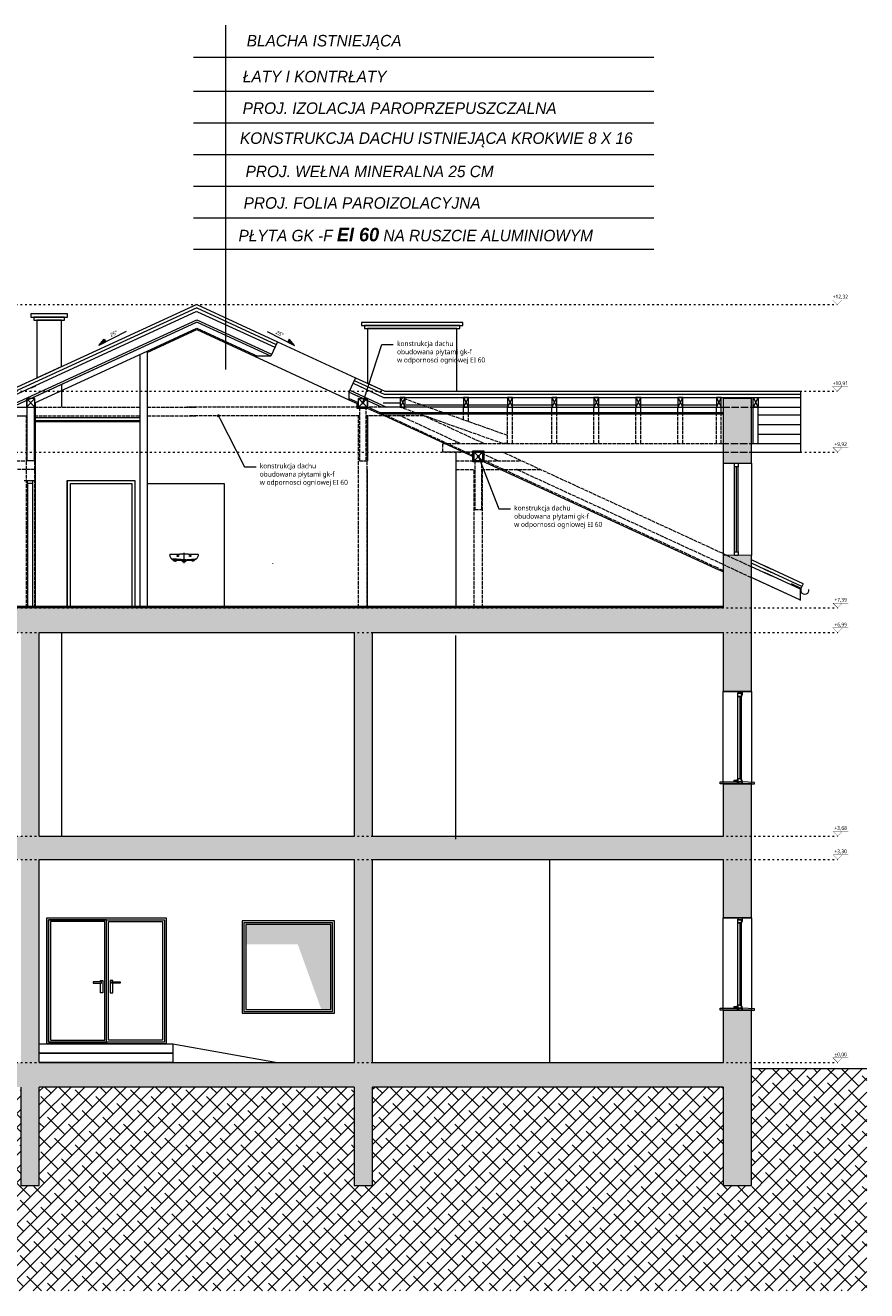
# Model space of a CAD drawing. Header units: millimetres. Extents: x 85284 to 143915, y -66821 to -28273.
# Tile 26 of 31: x 133522 to 134890, y -65448 to -63391. Entities that reach past the tile are written whole.
import ezdxf
from ezdxf import colors
from ezdxf.entities.mleader import LeaderData, LeaderLine
from ezdxf.enums import TextEntityAlignment as Align
from ezdxf.math import Vec2, Vec3

# ---------------------------------------------------------------- set-up
doc = ezdxf.new("R2010")
doc.units = ezdxf.units.MM
doc.linetypes.add('ACAD_ISO02W100', pattern=[15, 12, -3])
doc.linetypes.add('ACAD_ISO03W100', pattern=[30, 12, -18])
doc.layers.get('0').update_dxf_attribs({"color": 251, "lineweight": 9})
for name, color, linetype, lineweight in [('OPIS', 251, 'Continuous', 9), ('opis..KF', 251, 'Continuous', 9), ('SCIANA2', 251, 'Continuous', 9), ('stolarka..KF', 251, 'Continuous', 9), ('stolarka_arch', 251, 'Continuous', 9), ('szraf', 251, 'Continuous', 9), ('WidCienI', 251, 'Continuous', 9), ('wymiar..KF', 251, 'Continuous', 9), ('wypełnienie istn..KF', 251, 'Continuous', 9), ('ściana pro..KF', 251, 'Continuous', 9), ('ściany ist..KF', 251, 'Continuous', 9)]:
    doc.layers.add(name, color=color, linetype=linetype, lineweight=lineweight)
doc.layers.get('wymiar..KF').off()
doc.styles.add('ARCH', font='segoeuil.ttf')
doc.linetypes.add('GRADZINOWANIE', pattern='A,0.00254,-2.54,[134,ltypeshp.shx,S=2.54,R=0,X=-2.54,Y=0],-5.08,[134,ltypeshp.shx,S=2.54,R=180,X=2.54,Y=0],-2.54', length=10.16254)

# ---------------------------------------------------------------- blocks, each defined once
blk = doc.blocks.new('*U521')
at = {"layer": 'opis..KF', "const_width": 1}
for points in [[(35, 15), (-15, 15), (0, 0), (15, 15)], [(4206.9, 15), (4156.9, 15), (4171.9, 0), (4186.9, 15)]]:
    blk.add_lwpolyline(points, dxfattribs=at)
at = {"layer": 'opis..KF', "linetype": 'ACAD_ISO03W100', "ltscale": 0.5}
blk.add_lwpolyline([(0, 0), (4171.9, 0)], dxfattribs=at)
at = {"layer": 'opis..KF', "style": 'ARCH'}
for tag, p in [('±2', (10, 26)), ('±22', (4181.9, 26))]:
    blk.add_attdef(tag, text='', height=12, dxfattribs=at).set_placement(p, align=Align.MIDDLE_CENTER)
blk = doc.blocks.new('*U522')
at = {"layer": 'stolarka_arch', "lineweight": 0}
blk.add_lwpolyline([(0, 0), (150, 0), (150, -46), (0, -46)], close=True, dxfattribs=at)
at = {"layer": 'stolarka_arch'}
for points in [[(0, -15), (6, -15), (6, -16), (3, -16), (3, -21), (0, -21)], [(3, -16), (8, -16), (8, -22), (2, -22), (2, -21), (3, -21)], [(8, -19), (142, -19), (142, -16), (8, -16)], [(8, -19), (142, -19), (142, -22), (8, -22)], [(147, -16), (142, -16), (142, -22), (148, -22), (148, -21), (147, -21)], [(150, -15), (144, -15), (144, -16), (147, -16), (147, -21), (150, -21)], [(147, -23), (143, -23), (143, -22), (147, -22)], [(146, -28), (144, -28), (144, -23), (146, -23)]]:
    blk.add_lwpolyline(points, close=True, dxfattribs=at)
blk = doc.blocks.new('_Dot')
at = {"color": 0, "linetype": 'ByBlock', "lineweight": -2}
blk.add_line((-0.5, 0), (-1, 0), dxfattribs=at)
at = {"color": 0, "linetype": 'ByBlock', "const_width": 0.5}
blk.add_lwpolyline([(-0.25, 0, 1), (0.25, 0, 1)], format="xyb", close=True, dxfattribs=at)
blk = doc.blocks.new('umywalka widok')
at = {"layer": 'WidCienI', "linetype": 'Continuous'}
blk.add_line((298702.6, 158547.9), (298702.6, 158570.6), dxfattribs=at)
for points in [[(298702.6, 158554.4), (298703.9, 158554.5), (298705.2, 158554.5), (298706.6, 158554.5), (298707.9, 158554.5), (298709.2, 158554.5), (298710.6, 158554.4), (298712, 158554.4), (298713.3, 158554.4), (298714.7, 158554.4), (298716, 158554.4), (298717.4, 158554.4), (298718.7, 158554.5), (298720, 158554.6), (298721.3, 158554.7), (298722.6, 158554.8), (298723.9, 158555), (298725.1, 158555.3), (298726.3, 158555.5), (298727.4, 158555.9), (298728.5, 158556.3), (298729.6, 158556.8), (298730.6, 158557.3), (298731.6, 158558.1), (298732.5, 158559.1), (298733.3, 158560.4), (298734.1, 158561.9), (298734.7, 158563.3), (298735, 158564.8), (298735.1, 158566.2), (298735, 158566.7), (298734.8, 158567.1), (298734.3, 158567.2), (298733, 158567.2), (298731.6, 158567.2), (298730.3, 158567.2), (298729, 158567.2), (298727.7, 158567.2), (298726.4, 158567.3), (298725.1, 158567.3), (298723.7, 158567.3), (298722.4, 158567.3), (298721.1, 158567.3), (298719.8, 158567.4), (298718.5, 158567.4), (298717.1, 158567.4), (298715.8, 158567.4), (298714.5, 158567.4), (298713.2, 158567.4), (298711.9, 158567.5), (298710.6, 158567.5), (298709.2, 158567.5), (298707.9, 158567.5), (298706.6, 158567.5), (298705.3, 158567.5), (298704, 158567.6), (298702.6, 158567.6), (298701.3, 158567.6), (298700, 158567.5), (298698.7, 158567.5), (298697.4, 158567.5), (298696.1, 158567.5), (298694.7, 158567.5), (298693.4, 158567.5), (298692.1, 158567.4), (298690.8, 158567.4), (298689.5, 158567.4), (298688.1, 158567.4), (298686.8, 158567.4), (298685.5, 158567.4), (298684.2, 158567.3), (298682.9, 158567.3), (298681.5, 158567.3), (298680.2, 158567.3), (298678.9, 158567.3), (298677.6, 158567.2), (298676.3, 158567.2), (298675, 158567.2), (298673.6, 158567.2), (298672.3, 158567.2), (298671, 158567.2), (298671, 158567.2), (298670.5, 158567.1), (298670.2, 158566.7), (298670.1, 158566.2), (298670.3, 158564.8), (298670.6, 158563.3), (298671.2, 158561.9), (298671.9, 158560.4), (298672.8, 158559.1), (298673.7, 158558.1), (298674.7, 158557.3), (298675.7, 158556.8), (298676.8, 158556.3), (298677.9, 158555.9), (298679, 158555.5), (298680.2, 158555.3), (298681.4, 158555), (298682.7, 158554.8), (298683.9, 158554.7), (298685.2, 158554.6), (298686.6, 158554.5), (298687.9, 158554.4), (298689.2, 158554.4), (298690.6, 158554.4), (298692, 158554.4), (298693.3, 158554.4), (298694.7, 158554.4), (298696, 158554.5), (298697.4, 158554.5), (298698.7, 158554.5), (298700.1, 158554.5), (298701.4, 158554.5)], [(298730, 158557), (298724.9, 158552.8), (298723.3, 158552), (298721.6, 158551.9), (298720.4, 158552.5), (298719.5, 158553.3), (298718.7, 158553.9), (298717.5, 158554.4), (298675.3, 158557), (298680.4, 158552.8), (298682, 158552), (298683.7, 158551.9), (298684.9, 158552.5), (298685.8, 158553.3), (298686.6, 158553.9), (298687.8, 158554.4)], [(298687.9, 158564.8), (298689.4, 158564.8), (298689.8, 158564.7), (298690.1, 158564.3), (298690.2, 158563.8), (298690.1, 158563.3), (298689.8, 158563), (298689.4, 158562.8), (298687.9, 158562.8), (298687.4, 158563), (298687.2, 158563.3), (298687, 158563.8), (298687.2, 158564.3), (298687.4, 158564.7)], [(298715.9, 158564.8), (298717.4, 158564.8), (298717.8, 158564.7), (298718.1, 158564.3), (298718.2, 158563.8), (298718.1, 158563.3), (298717.8, 158563), (298717.4, 158562.8), (298715.9, 158562.8), (298715.4, 158563), (298715.2, 158563.3), (298715, 158563.8), (298715.2, 158564.3), (298715.4, 158564.7)]]:
    blk.add_lwpolyline(points, close=True, dxfattribs=at)
for points in [[(298685.5, 158563.8), (298691.8, 158563.8)], [(298688.6, 158566.3), (298688.6, 158561.6)], [(298706.1, 158554.3), (298706.1, 158550.8), (298699.1, 158550.8), (298699.1, 158554.3)], [(298713.5, 158563.8), (298719.8, 158563.8)], [(298716.6, 158566.3), (298716.6, 158561.6)]]:
    blk.add_lwpolyline(points, dxfattribs=at)

msp = doc.modelspace()

# ---------------------------------------------------------------- hatches: boundary and pattern name
at = {"linetype": 'ByBlock', "lineweight": 9}
h = msp.add_hatch(dxfattribs=at)
h.set_pattern_fill('ANSI31', color=9, scale=5, angle=135)
h.set_pattern_definition([(180, (54118.696, -19319.937), (-2e-15, -15.875), [])])
h.paths.add_polyline_path([(132886.6, -64011.7), (132818.4, -64011.7), (132818.4, -64070.7), (132886.6, -64070.7)])
h.paths.add_polyline_path([(134713.3, -64070.7), (134782.4, -64070.7), (134782.4, -64011.7), (134713.3, -64011.7)])
at = {"layer": 'opis..KF', "lineweight": 15}
h = msp.add_hatch(color=256, dxfattribs=at)
h.dxf.hatch_style = 1
h.paths.add_polyline_path([(133652.4, -63905.5), (133650.1, -63901), (133641.2, -63911.1)])
h = msp.add_hatch(color=256, dxfattribs=at)
h.dxf.hatch_style = 1
h.paths.add_polyline_path([(133959.6, -63911.1), (133950.7, -63901), (133948.5, -63905.5)])
at = {"layer": 'szraf', "linetype": 'ByBlock'}
h = msp.add_hatch(dxfattribs=at)
h.set_pattern_fill('ANSI38', color=9, scale=5)
h.set_pattern_definition([(45, (-34075.323, -18586.48), (-11.2253202, 11.2253202), []), (135, (-34075.323, -18586.48), (-33.6759605, 11.2253202), [39.6875, -23.8125])])
h.paths.add_polyline_path([(132658.7, -65086.7), (132658.7, -65447.8), (134890, -65447.8), (134890, -65086.7), (134702.4, -65086.7), (134702.4, -65276.7), (134656.4, -65276.7), (134656.4, -65116.7), (134086.4, -65116.7), (134086.4, -65276.7), (134056.4, -65276.7), (134056.4, -65116.7), (133544.4, -65116.7), (133544.4, -65276.7), (133514.4, -65276.7), (133514.4, -65116.7), (132944.4, -65116.7), (132944.4, -65276.7), (132898.4, -65276.7), (132898.4, -65086.7)])
at = {"layer": 'wypełnienie istn..KF', "true_color": 0xc8c8c8}
h = msp.add_hatch(color=9, dxfattribs=at)
h.dxf.hatch_style = 1
h.paths.add_polyline_path([(132898.4, -64102.7), (132944.4, -64102.7), (132944.4, -63997.7), (132898.4, -63997.7)])
h.paths.add_polyline_path([(134656.4, -64102.7), (134702.4, -64102.7), (134702.4, -63997.7), (134656.4, -63997.7)])
h = msp.add_hatch(color=9, dxfattribs=at)
h.dxf.hatch_style = 1
h.paths.add_polyline_path([(132937.7, -64252.7), (132898.4, -64252.7), (132898.4, -64285.8)])
h.paths.add_polyline_path([(132944.4, -64252.7), (132937.7, -64252.7), (132898.4, -64285.8), (132898.4, -64352.7), (132944.4, -64337.7)])
h.paths.add_polyline_path([(134702.4, -64347.7), (134702.4, -64303.5), (134701.2, -64302.9), (134656.4, -64282.3), (134656.4, -64337.7), (133317.4, -64337.7), (132944.4, -64337.7), (132898.4, -64352.7), (132898.4, -64473.7), (132944.4, -64473.7), (132944.4, -64378), (133514.4, -64378), (133514.4, -64708.7), (132944.4, -64708.7), (132944.4, -64623.7), (132898.4, -64623.7), (132898.4, -64716.7), (132898.4, -64841.7), (132944.4, -64841.7), (132944.4, -64746.6), (133514.4, -64746.6), (133514.4, -65076.7), (132944.4, -65076.7), (132944.4, -64991.7), (132898.4, -64991.7), (132898.4, -65276.7), (132944.8, -65276.7), (132944.4, -65116.7), (133514.4, -65116.7), (133514.4, -65276.7), (133544.4, -65276.7), (133544.4, -65116.7), (134056.4, -65116.7), (134056.4, -65276.7), (134086.4, -65276.7), (134086.4, -65116.7), (134656.4, -65116.7), (134656.4, -65276.7), (134702.4, -65276.7), (134702.4, -64991.7), (134687.4, -64991.7), (134679.5, -64991.7), (134679.5, -64991.7), (134656.4, -64991.7), (134656.4, -65076.7), (134086.4, -65076.7), (134086.4, -64746.6), (134656.4, -64746.6), (134656.4, -64841.7), (134702.4, -64841.7), (134702.4, -64716.7), (134702.4, -64623.7), (134656.4, -64623.7), (134656.4, -64708.7), (134086.4, -64708.7), (134086.4, -64378), (134656.4, -64378), (134656.4, -64473.7), (134702.4, -64473.7)])
h.paths.add_polyline_path([(133544.4, -64378), (134056.4, -64378), (134056.4, -64708.7), (133544.4, -64708.7)], flags=16)
h.paths.add_polyline_path([(133544.4, -64746.6), (134056.4, -64746.6), (134056.4, -65076.7), (133544.4, -65076.7)], flags=16)
h.paths.add_polyline_path([(133556.6, -64841.7), (133750.9, -64841.7), (133750.9, -65046.7), (133761.5, -65046.7), (133761.5, -65061.7), (133761.5, -65076.7), (133544.4, -65076.7), (133544.4, -65061.7), (133544.4, -65046.7), (133556.6, -65046.7)], flags=0)
h.paths.add_polyline_path([(133559.6, -64844.7), (133653.8, -64844.7), (133747.9, -64844.7), (133747.9, -65043.7), (133653.8, -65043.7), (133559.6, -65043.7)], flags=0)
h.paths.add_polyline_path([(133559.6, -64844.7), (133747.9, -64844.7), (133747.9, -65043.7), (133559.6, -65043.7)], flags=0)
h.paths.add_polyline_path([(133562.6, -64847.7), (133650.8, -64847.7), (133650.8, -65040.7), (133562.6, -65040.7)], flags=0)
h.paths.add_polyline_path([(133656.8, -64847.7), (133744.9, -64847.7), (133744.9, -65040.7), (133656.8, -65040.7)], flags=0)
h.paths.add_polyline_path([(133874.3, -64846.7), (134024.3, -64846.7), (134024.3, -64996.7), (133874.3, -64996.7)], flags=0)
h.paths.add_polyline_path([(133877.3, -64849.7), (134021.3, -64849.7), (134021.3, -64993.7), (133877.3, -64993.7)], flags=0)
h.paths.add_polyline_path([(133880.3, -64852.7), (134018.3, -64852.7), (134018.3, -64990.7), (133880.3, -64990.7)], flags=0)
h = msp.add_hatch(color=9, dxfattribs=at)
h.dxf.hatch_style = 1
h.paths.add_polyline_path([(134702.4, -64285.9), (134662.8, -64252.6), (134656.2, -64252.7), (134656.4, -64282.3), (134701.2, -64302.9), (134702.4, -64303.5)])
h.paths.add_polyline_path([(134702.4, -64252.2), (134679.9, -64252.6), (134679.9, -64252.4), (134676.9, -64252.7), (134673.9, -64252.7), (134662.8, -64252.6), (134702.4, -64285.9)])
at = {"layer": 'wypełnienie istn..KF', "true_color": 0xe0e0e0}
h = msp.add_hatch(color=254, dxfattribs=at)
h.dxf.hatch_style = 1
h.paths.add_polyline_path([(133880.3, -64852.7), (134018.3, -64852.7), (134018.3, -64990.7), (134003.1, -64990.7), (133964.7, -64884.8), (133880.3, -64884.8)])

# ---------------------------------------------------------------- linework, layer by layer
at = {"color": 18, "linetype": 'ByBlock', "true_color": 0x000000}
for p, q in [((133537.4, -63997.7), (133523.4, -64011.7)), ((133537.4, -64011.7), (133523.4, -63997.7)), ((134063.4, -63997.7), (134077.4, -64011.7)), ((134063.4, -64011.7), (134077.4, -63997.7)), ((134251.4, -64084.7), (134265.4, -64098.7)), ((134251.4, -64098.7), (134265.4, -64084.7))]:
    msp.add_line(p, q, dxfattribs=at)
for points in [[(134139.3, -63995.7), (134131.3, -64011.7)], [(134131.3, -63995.7), (134139.3, -64011.7)], [(134242.2, -63995.7), (134234.2, -64011.7)], [(134234.2, -63995.7), (134242.2, -64011.7)], [(134313.8, -63995.7), (134305.8, -64011.7)], [(134305.8, -63995.7), (134313.8, -64011.7)], [(134386.1, -63995.7), (134378.1, -64011.7)], [(134378.1, -63995.7), (134386.1, -64011.7)], [(134454.3, -63995.7), (134446.3, -64011.7)], [(134446.3, -63995.7), (134454.3, -64011.7)], [(134522.6, -63995.7), (134514.6, -64011.7)], [(134514.6, -63995.7), (134522.6, -64011.7)], [(134590.9, -63995.7), (134582.9, -64011.7)], [(134582.9, -63995.7), (134590.9, -64011.7)], [(134653.5, -63995.7), (134645.5, -64011.7)], [(134645.5, -63995.7), (134653.5, -64011.7)], [(134705.3, -63995.7), (134713.3, -64011.7)], [(134713.3, -63995.7), (134705.3, -64011.7)], [(133535.9, -64011.7), (133535.9, -64098.7), (133524.9, -64098.7), (133524.9, -64011.7)]]:
    msp.add_lwpolyline(points, dxfattribs=at)
at = {"layer": 'OPIS', "linetype": 'ByBlock'}
for p, q in [((133847.5, -63950.2), (133847.5, -63390.9)), ((133795.3, -63442.5), (134544, -63442.5)), ((133795.3, -63498.1), (134544, -63498.1)), ((133795.3, -63549.5), (134544, -63549.5)), ((133795.3, -63600.9), (134544, -63600.9)), ((133795.3, -63652.3), (134544, -63652.3)), ((133795.3, -63703.7), (134544, -63703.7)), ((133795.3, -63755), (134544, -63755))]:
    msp.add_line(p, q, dxfattribs=at)
at = {"layer": 'opis..KF', "lineweight": 15}
for points in [[(133685.8, -63888.5), (133641.2, -63911.1), (133650.1, -63901), (133652.4, -63905.5)], [(133915, -63888.5), (133959.6, -63911.1), (133950.7, -63901), (133948.5, -63905.5)]]:
    msp.add_lwpolyline(points, dxfattribs=at)
at = {"layer": 'stolarka..KF'}
for points in [[(134679.5, -64620.7), (134679.5, -64623.7), (134651.5, -64623.7), (134651.5, -64620.7)], [(134687.4, -64620.7), (134687.4, -64623.7), (134707.5, -64623.7), (134707.5, -64621.7)], [(134679.5, -64988.7), (134679.5, -64991.7), (134651.5, -64991.7), (134651.5, -64988.7)], [(134687.4, -64988.7), (134687.4, -64991.7), (134707.5, -64991.7), (134707.5, -64989.7)]]:
    msp.add_lwpolyline(points, close=True, dxfattribs=at)
at = {"layer": 'stolarka_arch'}
for p, q in [((133931.6, -63905.2), (134058.8, -63963.8)), ((133894.4, -63928.9), (134047.9, -63999.5))]:
    msp.add_line(p, q, dxfattribs=at)
for points in [[(134656.4, -64102.7), (134656.4, -64252.7)], [(134675.2, -64246.7), (134675.2, -64108.7)], [(134678.2, -64246.7), (134678.2, -64108.7)], [(134681.2, -64246.7), (134681.2, -64108.7)], [(134702.4, -64102.7), (134702.4, -64252.7)]]:
    msp.add_lwpolyline(points, dxfattribs=at)
for points in [[(134675.2, -64102.7), (134681.2, -64102.7), (134681.2, -64108.7), (134675.2, -64108.7)], [(134675.2, -64246.7), (134681.2, -64246.7), (134681.2, -64252.7), (134675.2, -64252.7)]]:
    msp.add_lwpolyline(points, close=True, dxfattribs=at)
at = {"layer": 'ściana pro..KF', "lineweight": 9}
for p, q in [((133798.4, -63856.9), (133800.4, -63855.9)), ((133801.7, -63856.5), (133800.4, -63855.9)), ((133500, -64011.7), (133799.1, -63874.1)), ((133530.4, -63997.7), (133799.1, -63874.1)), ((133799.1, -63874.1), (133800.4, -63873.5)), ((133801.7, -63874.1), (133800.4, -63873.5)), ((133920.7, -63928.9), (133801.7, -63874.1)), ((133920.7, -63928.9), (133801.7, -63874.1)), ((133531.7, -63980.1), (133538.6, -63976.9)), ((134070.4, -63997.7), (134047.9, -63987.4)), ((134070.4, -63980.1), (134063.5, -63976.9)), ((133431.3, -64025.7), (133524.9, -64025.7)), ((134735.9, -64280.8), (134702.4, -64265.3)), ((134735.9, -64286.3), (134702.4, -64270.9)), ((134784.5, -64303.1), (134723.7, -64275.1)), ((134761.2, -64315.5), (134701.2, -64287.9)), ((134782.4, -64325.3), (134703.7, -64289)), ((134782.4, -64307.7), (134723.7, -64280.6)), ((134786.6, -64298.6), (134782.4, -64307.7)), ((134374.4, -65076.7), (134374.4, -64746.6))]:
    msp.add_line(p, q, dxfattribs=at)
at = {"layer": 'ściana pro..KF', "linetype": 'ByBlock'}
for p, q in [((133931.6, -63905.2), (133920.7, -63928.9)), ((133707.9, -63926), (133707.9, -64335.7)), ((133719.9, -63920.5), (133719.9, -64335.7)), ((133920.7, -63928.9), (133894.4, -63928.9)), ((134058.8, -63963.8), (134047.9, -63987.4)), ((134047.9, -63987.4), (134047.9, -63999.5)), ((133537.9, -64004.2), (133537.9, -64130.7)), ((133519.9, -64130.7), (133537.9, -64130.7))]:
    msp.add_line(p, q, dxfattribs=at)
at = {"layer": 'ściana pro..KF', "color": 8, "linetype": 'ACAD_ISO02W100', "lineweight": 9, "ltscale": 0.5, "true_color": 0x707070}
for p, q in [((133523.4, -64337.7), (133523.4, -64025.7)), ((133535.9, -64025.7), (133707.9, -64025.7)), ((133536.4, -64011.7), (133707.9, -64011.7)), ((133537.4, -64337.7), (133537.4, -64025.7)), ((133719.9, -64011.7), (133799.1, -64011.7)), ((133719.9, -64025.7), (133799.1, -64025.7)), ((134064.4, -64011.7), (133784.4, -64011.7)), ((134064.9, -64025.7), (133789.1, -64025.7)), ((134063.4, -64337.7), (134063.4, -64025.7)), ((134169.6, -64025.7), (134075.9, -64025.7)), ((134077.4, -64337.7), (134077.4, -64025.7)), ((134229.1, -64070.7), (134131.3, -64025.7)), ((134267.4, -64070.7), (134165.4, -64023.8)), ((134290, -64098.7), (134259.5, -64084.7)), ((134655.2, -64249.1), (134297.8, -64084.7)), ((133537.4, -64112.7), (133348.4, -64112.7)), ((133349.9, -64098.7), (133523.4, -64098.7)), ((134221.9, -64098.7), (134328.2, -64098.7)), ((134221.9, -64112.7), (134252.4, -64112.7)), ((134251.4, -64337.7), (134251.4, -64112.7)), ((134263.4, -64112.7), (134358.7, -64112.7)), ((134265.4, -64337.7), (134265.4, -64112.7)), ((134655.2, -64266.7), (134320.4, -64112.7))]:
    msp.add_line(p, q, dxfattribs=at)
at = {"layer": 'ściana pro..KF', "linetype": 'ByBlock', "lineweight": 13}
for p, q in [((133537.9, -64130.7), (133537.9, -64335.7)), ((133589.9, -64130.7), (133589.9, -64335.7)), ((133589.9, -64130.7), (133699.9, -64130.7)), ((133699.9, -64130.7), (133699.9, -64335.7)), ((133525.1, -64135.7), (133525.1, -64335.7)), ((133533.1, -64135.7), (133533.1, -64335.7)), ((133719.9, -64135.7), (133844.9, -64135.7)), ((133844.9, -64135.7), (133844.9, -64335.7))]:
    msp.add_line(p, q, dxfattribs=at)
at = {"layer": 'ściana pro..KF', "color": 8, "lineweight": 9, "true_color": 0x737373}
for p, q in [((133924.4, -64265.7), (133924.4, -64265.4)), ((134221.9, -64713.7), (134221.9, -64383)), ((133653.8, -65043.7), (133653.8, -65046.7)), ((133761.5, -65046.7), (133931.7, -65076.7))]:
    msp.add_line(p, q, dxfattribs=at)
at = {"layer": 'ściana pro..KF'}
for p, q in [((134735.9, -64275.3), (134702.4, -64259.8)), ((134786.6, -64298.6), (134723.7, -64269.6))]:
    msp.add_line(p, q, dxfattribs=at)
for points in [[(133800.4, -63844.9), (133494.3, -63985.7), (132818.4, -63985.7)], [(133800.4, -63844.9), (133931.6, -63905.2)], [(134058.8, -63963.8), (134106.5, -63985.7), (134782.4, -63985.7)], [(133537.4, -64011.7), (133537.4, -63997.7), (133523.4, -63997.7), (133523.4, -64011.7), (133537.4, -64011.7)], [(134078.9, -64013.7), (134061.4, -64013.7), (134061.4, -64005.7)], [(134063.4, -64011.7), (134063.4, -63997.7), (134077.4, -63997.7), (134077.4, -64011.7), (134063.4, -64011.7)], [(134251.4, -64098.7), (134251.4, -64084.7), (134265.4, -64084.7), (134265.4, -64098.7), (134251.4, -64098.7)]]:
    msp.add_lwpolyline(points, dxfattribs=at)
at = {"layer": 'ściana pro..KF', "lineweight": 9}
for points in [[(133800.4, -63850.4), (133495.4, -63990.7), (132818.4, -63990.7)], [(133799.1, -63856.5), (133496.5, -63995.7), (132818.4, -63995.7)], [(133800.4, -63850.4), (133929.5, -63909.8)], [(133801.7, -63856.5), (133927.4, -63914.3)], [(133537.4, -64004.4), (133719.9, -63920.5)], [(134056.7, -63968.3), (134105.4, -63990.7), (134782.4, -63990.7)], [(134305.8, -64011.7), (134100.8, -64011.7), (134047.9, -63987.4)], [(134054.6, -63972.8), (134104.3, -63995.7), (134782.4, -63995.7)], [(134782.4, -63985.7), (134782.4, -64084.7)], [(133461.7, -64011.7), (133537.9, -64011.7)], [(133707.9, -64028.7), (133537.9, -64028.7)], [(134251.4, -64093.1), (134098.5, -64022.7)], [(134234.2, -64020.7), (134234.2, -64011.7)], [(134242.2, -64020.7), (134242.2, -64011.7)], [(134305.8, -64020.7), (134305.8, -64011.7)], [(134305.8, -64011.7), (134655.2, -64011.7)], [(134313.8, -64020.7), (134313.8, -64011.7)], [(134378.1, -64020.7), (134378.1, -64011.7)], [(134386.1, -64020.7), (134386.1, -64011.7)], [(134446.3, -64020.7), (134446.3, -64011.7)], [(134454.3, -64020.7), (134454.3, -64011.7)], [(134514.6, -64020.7), (134514.6, -64011.7)], [(134522.6, -64020.7), (134522.6, -64011.7)], [(134582.9, -64020.7), (134582.9, -64011.7)], [(134590.9, -64020.7), (134590.9, -64011.7)], [(134645.5, -64020.7), (134645.5, -64011.7)], [(134653.5, -64020.7), (134653.5, -64011.7)], [(134703.7, -64011.7), (134782.4, -64011.7)], [(134705.3, -64070.7), (134705.3, -64011.7)], [(134713.3, -64070.7), (134713.3, -64011.7)], [(134703.7, -64070.7), (134782.4, -64070.7)], [(134703.7, -64070.7), (134782.4, -64070.7)], [(134703.7, -64084.7), (134782.4, -64084.7)], [(134645.1, -64274.2), (134263.7, -64098.7)], [(134656.4, -64279.4), (134645.1, -64274.2)], [(134782.4, -64325.8), (134782.4, -64308.2)]]:
    msp.add_lwpolyline(points, dxfattribs=at)
at = {"layer": 'ściana pro..KF', "color": 8, "lineweight": 9, "true_color": 0x737373}
for points in [[(133530.4, -63865.1), (133590.4, -63865.1), (133590.4, -63860.1), (133530.4, -63860.1)], [(133535.4, -63870.1), (133585.4, -63870.1), (133585.4, -63865.1), (133535.4, -63865.1)], [(134068.2, -63878.9), (134233.2, -63878.9), (134233.2, -63873.9), (134068.2, -63873.9)], [(134073.2, -63883.9), (134228.2, -63883.9), (134228.2, -63878.9), (134073.2, -63878.9)], [(133559.6, -65043.7), (133559.6, -64844.7), (133747.9, -64844.7), (133747.9, -65043.7)], [(133559.6, -65043.7), (133653.8, -65043.7), (133653.8, -64844.7), (133559.6, -64844.7)], [(133562.6, -65040.7), (133650.8, -65040.7), (133650.8, -64847.7), (133562.6, -64847.7)], [(133747.9, -65043.7), (133653.8, -65043.7), (133653.8, -64844.7), (133747.9, -64844.7)], [(133744.9, -65040.7), (133656.8, -65040.7), (133656.8, -64847.7), (133744.9, -64847.7)], [(133874.3, -64996.7), (134024.3, -64996.7), (134024.3, -64846.7), (133874.3, -64846.7)], [(133877.3, -64993.7), (134021.3, -64993.7), (134021.3, -64849.7), (133877.3, -64849.7)], [(133880.3, -64990.7), (134018.3, -64990.7), (134018.3, -64852.7), (133880.3, -64852.7)], [(133645.8, -64945.7), (133631.8, -64945.7), (133631.8, -64947.7), (133645.8, -64947.7)], [(133661.8, -64945.7), (133675.8, -64945.7), (133675.8, -64947.7), (133661.8, -64947.7)]]:
    msp.add_lwpolyline(points, close=True, dxfattribs=at)
for points in [[(133540.4, -63870.1), (133540.4, -63963.9), (133580.4, -63945.5), (133580.4, -63870.1), (133540.4, -63870.1)], [(134078.2, -63883.9), (134078.2, -63972.7), (134106.5, -63985.7), (134223.2, -63985.7), (134223.2, -63883.9), (134078.2, -63883.9)], [(133580.4, -63974.2), (133580.4, -64011.7)], [(133523.9, -64001.3), (133523.9, -64011.7)], [(134078.2, -64001.3), (134078.2, -64011.7)], [(134078.2, -64025.7), (134078.2, -64098.7)], [(134221.9, -64068), (134221.9, -64070.7)], [(134221.9, -64084.7), (134221.9, -64112.7)], [(134077.4, -64112.7), (134077.4, -64337.7)], [(134221.9, -64112.7), (134221.9, -64337.7)], [(133580.4, -64378), (133580.4, -64708.7)], [(133556.6, -65046.7), (133556.6, -64841.7), (133750.9, -64841.7), (133750.9, -65046.7), (133556.6, -65046.7)], [(133643.8, -64945.7), (133643.8, -64943.7), (133647.8, -64943.7), (133647.8, -64963.7), (133643.8, -64963.7), (133643.8, -64947.7)], [(133663.8, -64945.7), (133663.8, -64943.7), (133659.8, -64943.7), (133659.8, -64963.7), (133663.8, -64963.7), (133663.8, -64947.7)], [(133544.4, -65061.7), (133544.4, -65046.7), (133761.5, -65046.7), (133761.5, -65061.7), (133544.4, -65061.7)], [(133544.4, -65076.7), (133544.4, -65061.7), (133761.5, -65061.7), (133761.5, -65076.7), (133544.4, -65076.7)]]:
    msp.add_lwpolyline(points, dxfattribs=at)
at = {"layer": 'ściana pro..KF', "linetype": 'ByBlock'}
for points in [[(133719.9, -63920.5), (133800.4, -63883.4), (133899.2, -63928.9)], [(133719.9, -63922.7), (133800.4, -63885.6), (133894.4, -63928.9)], [(134063.4, -64004.4), (134047.9, -63997.3)], [(134047.9, -63999.5), (134061.4, -64005.7)], [(134656.4, -64020.7), (134098.9, -64020.7), (134077.4, -64010.9)], [(134078.9, -64013.7), (134098.4, -64022.7), (134656.4, -64022.7)], [(133707.9, -64033.7), (133537.9, -64033.7)], [(133707.9, -64035.7), (133537.9, -64035.7)], [(134656.4, -64335.7), (132944.4, -64335.7)]]:
    msp.add_lwpolyline(points, dxfattribs=at)
at = {"layer": 'ściana pro..KF', "color": 8, "linetype": 'ACAD_ISO02W100', "lineweight": 9, "ltscale": 0.5, "true_color": 0x707070}
for points in [[(134305.8, -64057.6), (134305.8, -64057.6), (134131.3, -63995.7)], [(134139.1, -64011.7), (134062.9, -64011.7)], [(134064.9, -64011.7), (134064.9, -64098.7), (134075.9, -64098.7), (134075.9, -64011.7)], [(134251.4, -64090.9), (134109.8, -64025.7)], [(134305.8, -64070.7), (134297.8, -64070.7), (134131.3, -64011.7)], [(134234.2, -64032.2), (134234.2, -64022.7)], [(134242.2, -64035), (134242.2, -64022.7)], [(134305.8, -64070.7), (134305.8, -64022.7)], [(134313.8, -64070.7), (134313.8, -64022.7)], [(134378.1, -64070.7), (134378.1, -64022.7)], [(134386.1, -64070.7), (134386.1, -64022.7)], [(134446.3, -64070.7), (134446.3, -64022.7)], [(134454.3, -64070.7), (134454.3, -64022.7)], [(134514.6, -64070.7), (134514.6, -64022.7)], [(134522.6, -64070.7), (134522.6, -64022.7)], [(134582.9, -64070.7), (134582.9, -64022.7)], [(134590.9, -64070.7), (134590.9, -64022.7)], [(134645.5, -64070.7), (134645.5, -64022.7)], [(134653.5, -64070.7), (134653.5, -64022.7)], [(134251.4, -64084.7), (134200.9, -64084.7), (134200.9, -64070.7), (134251.4, -64070.7)], [(134251.4, -64070.7), (134655.2, -64070.7)], [(134251.4, -64070.7), (134655.2, -64070.7)], [(134251.4, -64084.7), (134655.2, -64084.7)], [(134252.9, -64098.7), (134252.9, -64177.7), (134263.9, -64177.7), (134263.9, -64098.7)], [(134646, -64272.4), (134265.4, -64097.3)], [(134655.2, -64249.1), (134703.7, -64271.4)], [(134656.4, -64277.2), (134646, -64272.4)], [(134655.2, -64266.7), (134701.2, -64287.9)]]:
    msp.add_lwpolyline(points, dxfattribs=at)
at = {"layer": 'ściana pro..KF'}
for points in [[(134131.3, -64011.7), (134139.3, -64011.7), (134139.3, -63995.7), (134131.3, -63995.7)], [(134234.2, -64011.7), (134242.2, -64011.7), (134242.2, -63995.7), (134234.2, -63995.7)], [(134305.8, -64011.7), (134313.8, -64011.7), (134313.8, -63995.7), (134305.8, -63995.7)], [(134378.1, -64011.7), (134386.1, -64011.7), (134386.1, -63995.7), (134378.1, -63995.7)], [(134446.3, -64011.7), (134454.3, -64011.7), (134454.3, -63995.7), (134446.3, -63995.7)], [(134514.6, -64011.7), (134522.6, -64011.7), (134522.6, -63995.7), (134514.6, -63995.7)], [(134582.9, -64011.7), (134590.9, -64011.7), (134590.9, -63995.7), (134582.9, -63995.7)], [(134645.5, -64011.7), (134653.5, -64011.7), (134653.5, -63995.7), (134645.5, -63995.7)], [(134713.3, -64011.7), (134705.3, -64011.7), (134705.3, -63995.7), (134713.3, -63995.7)], [(134249.4, -64100.7), (134249.4, -64082.7), (134267.4, -64082.7), (134267.4, -64100.7)]]:
    msp.add_lwpolyline(points, close=True, dxfattribs=at)
at = {"layer": 'ściana pro..KF', "linetype": 'ACAD_ISO02W100', "lineweight": 9}
for points in [[(134655.2, -64011.7), (134703.7, -64011.7)], [(134653.9, -64070.7), (134702.4, -64070.7)], [(134653.9, -64084.7), (134702.4, -64084.7)]]:
    msp.add_lwpolyline(points, dxfattribs=at)
at = {"layer": 'ściana pro..KF', "linetype": 'ByBlock', "lineweight": 13}
msp.add_lwpolyline([(133525.1, -64130.7), (133533.1, -64130.7), (133533.1, -64135.7), (133525.1, -64135.7)], close=True, dxfattribs=at)
for points in [[(133589.9, -64335.7), (133589.9, -64130.7), (133699.9, -64130.7), (133699.9, -64335.7)], [(133594.9, -64335.7), (133594.9, -64135.7), (133694.9, -64135.7), (133694.9, -64335.7)]]:
    msp.add_lwpolyline(points, dxfattribs=at)
at = {"layer": 'ściana pro..KF'}
msp.add_lwpolyline([(134795.4, -64308.1), (134795.4, -64310.1, -1), (134783.4, -64310.1), (134783.4, -64306.1), (134767.8, -64298.8)], format="xyb", dxfattribs=at)
at = {"layer": 'ściany ist..KF', "linetype": 'ByBlock'}
for p, q in [((134702.4, -64473.7), (134656.4, -64473.7)), ((134656.4, -64623.7), (134702.4, -64623.7)), ((134702.4, -64841.7), (134656.4, -64841.7)), ((134656.4, -64991.7), (134702.4, -64991.7)), ((134702.4, -65086.7), (134890, -65086.7))]:
    msp.add_line(p, q, dxfattribs=at)
at = {"layer": 'ściany ist..KF', "color": 40, "linetype": 'GRADZINOWANIE', "lineweight": 0, "ltscale": 1.1}
for points in [[(133491.6, -64011.7), (133800.4, -63869.7), (133922.2, -63925.7)], [(134049.4, -63984.2), (134109.2, -64011.7)], [(134233.5, -64008.2), (134140.9, -64008.2)], [(134305.8, -64008.2), (134241.5, -64008.2)], [(134378.1, -64008.2), (134313.8, -64008.2)], [(134446.3, -64008.2), (134386.1, -64008.2)], [(134514.6, -64008.2), (134454.3, -64008.2)], [(134582.9, -64008.2), (134522.6, -64008.2)], [(134645.5, -64008.2), (134590.9, -64008.2)]]:
    msp.add_lwpolyline(points, dxfattribs=at)
at = {"layer": 'ściany ist..KF', "color": 40, "linetype": 'GRADZINOWANIE', "lineweight": 0, "ltscale": 0.8}
msp.add_lwpolyline([(134103.7, -64004.4), (134131.6, -64004.4)], dxfattribs=at)
at = {"layer": 'ściany ist..KF', "linetype": 'ByBlock'}
for points in [[(134702.4, -64102.7), (134702.4, -63997.7), (134656.4, -63997.7), (134656.4, -64102.7)], [(134656.4, -64102.7), (134702.4, -64102.7)], [(134702.4, -64252.2), (134656.4, -64252.7), (134656.4, -64337.7)], [(134702.4, -64352.7), (134702.4, -64252.7)], [(134656.4, -64337.7), (132944.4, -64337.7)], [(134702.4, -64473.7), (134702.4, -64347.7)], [(133544.4, -64708.7), (133544.4, -64378), (134056.4, -64378), (134056.4, -64708.7)], [(134086.4, -64708.7), (134086.4, -64378), (134656.4, -64378), (134656.4, -64473.7)], [(134656.4, -64623.7), (134656.4, -64708.7)], [(134702.4, -64716.7), (134702.4, -64623.7)], [(133544.4, -64708.7), (134056.4, -64708.7)], [(134086.4, -64708.7), (134656.4, -64708.7)], [(134702.4, -64841.7), (134702.4, -64716.7)], [(133544.4, -65076.7), (133544.4, -64746.6), (134056.4, -64746.6), (134056.4, -65076.7)], [(134086.4, -65076.7), (134086.4, -64746.6), (134656.4, -64746.6), (134656.4, -64841.7)], [(134656.4, -65276.7), (134702.4, -65276.7), (134702.4, -64991.7)], [(134656.4, -64991.7), (134656.4, -65076.7)], [(133544.4, -65076.7), (134056.4, -65076.7)], [(134086.4, -65076.7), (134656.4, -65076.7)], [(133514.4, -65116.7), (133514.4, -65276.7), (133544.4, -65276.7), (133544.4, -65116.7)], [(134056.4, -65116.7), (133544.4, -65116.7)], [(134056.4, -65116.7), (134056.4, -65276.7), (134086.4, -65276.7), (134086.4, -65116.7)], [(134656.4, -65116.7), (134086.4, -65116.7)], [(134656.4, -65116.7), (134656.4, -65276.7)]]:
    msp.add_lwpolyline(points, dxfattribs=at)

# ---------------------------------------------------------------- block references
at = {"layer": 'SCIANA2', "linetype": 'Continuous', "xscale": 0.7200000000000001, "yscale": 0.7200000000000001, "zscale": 0.7200000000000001}
msp.add_blockref('umywalka widok', (-81286.1, -178419.4), dxfattribs=at)
at = {"layer": 'stolarka_arch', "color": 5, "rotation": 270.0000108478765}
for p in [(134702.4, -64473.7), (134702.4, -64841.7)]:
    msp.add_blockref('*U522', p, dxfattribs=at)
at = {"layer": 'wymiar..KF', "xscale": 0.5, "yscale": 0.5, "zscale": 0.5}
for p, values in [((132756.2, -63844.9), {'±2': '+12,32', '±22': '+12,32'}), ((132756.2, -63985.7), {'±2': '+10,76', '±22': '+10,91'}), ((132756.7, -64337.7), {'±2': '+7,39', '±22': '+7,39'}), ((132756.8, -64378), {'±2': '+6,99', '±22': '+6,99'}), ((132756.7, -64708.7), {'±2': '+3,68', '±22': '+3,68'}), ((132756.7, -64746.6), {'±2': '+3,30', '±22': '+3,30'}), ((132756.7, -65076.7), {'±2': '±0,00', '±22': '±0,00'})]:
    msp.add_blockref('*U521', p, dxfattribs=at).add_auto_attribs(values)
at = {"layer": 'ściana pro..KF', "color": 8, "linetype": 'ACAD_ISO02W100', "lineweight": 9, "ltscale": 0.5, "true_color": 0x707070, "xscale": 0.5, "yscale": 0.5, "zscale": 0.5}
msp.add_blockref('*U521', (132756.7, -64084.7), dxfattribs=at).add_auto_attribs({'±2': '+9,77', '±22': '+9,92'})

# ---------------------------------------------------------------- texts
at = {"layer": 'opis..KF', "char_height": 18.72, "attachment_point": 5, "style": 'ARCH'}
for s, insert in [('{\\fCentury Gothic|b0|i1|c238|p34;BLACHA ISTNIEJĄCA}', (134007.6, -63418.7)), ('{\\fCentury Gothic|b0|i1|c238|p34;ŁATY I KONTRŁATY}', (133992.3, -63474.3)), ('{\\fCentury Gothic|b0|i1|c238|p34;PROJ. IZOLACJA PAROPRZEPUSZCZALNA}', (134130.4, -63525.7)), ('{\\fCentury Gothic|b0|i1|c238|p34;KONSTRUKCJA DACHU ISTNIEJĄCA KROKWIE 8 X 16}', (134190, -63577.1)), ('{\\fCentury Gothic|b0|i1|c238|p34;PROJ. WEŁNA MINERALNA 25 CM}', (134081.6, -63628.5)), ('{\\fCentury Gothic|b0|i1|c238|p34;PROJ. FOLIA PAROIZOLACYJNA}', (134069.4, -63679.8)), ('{\\fCentury Gothic|b0|i1|c238|p34;PŁYTA GK -F \\fCentury Gothic|b1|i1|c238|p34;\\H1.17521x;EI 60\\fCentury Gothic|b0|i1|c238|p34;\\H0.85091x; NA RUSZCIE ALUMINIOWYM}', (134156.6, -63731.2))]:
    msp.add_mtext_dynamic_manual_height_columns(s, width=1355.129, gutter_width=70, heights=[0], dxfattribs=dict(at, insert=insert))
at = {"layer": 'opis..KF', "char_height": 6, "attachment_point": 5, "style": 'ARCH'}
for insert, rotation in [((133665.4, -63892.1), 26.9197), ((133935.4, -63892.1), 333.0803)]:
    msp.add_mtext_dynamic_manual_height_columns('{\\fCentury Gothic|b0|i1|c238|p34;25°}', width=156.7, gutter_width=70, heights=[0], dxfattribs=dict(at, insert=insert, rotation=rotation))

# ---------------------------------------------------------------- leaders
at = {"layer": 'opis..KF', "lineweight": 9}
ml = msp.add_multileader_mtext('Standard', dxfattribs=at)
ml.set_content('konstrukcja dachu\\Pobudowana płytami gk-f\\Pw odpornosci ogniowej EI 60', color=256, style='ARCH')
ml.set_leader_properties(color=256, linetype='ByLayer', lineweight=-1)
ml.set_arrow_properties(name='DOT')
ml.build(insert=Vec2(0, 0))
ml.multileader.update_dxf_attribs({"arrow_head_size": 5})
ctx = ml.context
ctx.base_point, ctx.char_height, ctx.arrow_head_size, ctx.landing_gap_size, ctx.plane_origin = Vec3(134120.2, -63909.5), 8, 5, 6, Vec3(133446.5, -63973.1)
notes = []
notes.append((ctx, [(1, (1, 1, 0), (134101.2, -63909.5), (1, 0), 18.9, [(0, [(134070.4, -64004.7)], 0, [])])]))
ctx.mtext.insert, ctx.mtext.flow_direction = Vec3(134126.2, -63904.2), 5
ml = msp.add_multileader_mtext('Standard', dxfattribs=at)
ml.set_content('konstrukcja dachu\\Pobudowana płytami gk-f\\Pw odpornosci ogniowej EI 60', color=256, style='ARCH')
ml.set_leader_properties(color=256, linetype='ByLayer', lineweight=-1)
ml.set_arrow_properties(name='DOT')
ml.build(insert=Vec2(0, 0))
ml.multileader.update_dxf_attribs({"arrow_head_size": 5})
ctx = ml.context
ctx.base_point, ctx.char_height, ctx.arrow_head_size, ctx.landing_gap_size, ctx.plane_origin = Vec3(133896.9, -64108.4), 8, 5, 6, Vec3(133223.2, -64172)
notes.append((ctx, [(1, (1, 1, 0), (133878, -64108.4), (1, 0), 18.9, [(0, [(133835.9, -64025.7)], 0, [])])]))
ctx.mtext.insert, ctx.mtext.flow_direction = Vec3(133902.9, -64103.1), 5
ml = msp.add_multileader_mtext('Standard', dxfattribs=at)
ml.set_content('konstrukcja dachu\\Pobudowana płytami gk-f\\Pw odpornosci ogniowej EI 60', color=256, style='ARCH')
ml.set_leader_properties(color=256, linetype='ByLayer', lineweight=-1)
ml.set_arrow_properties(name='DOT')
ml.build(insert=Vec2(0, 0))
ml.multileader.update_dxf_attribs({"arrow_head_size": 5})
ctx = ml.context
ctx.base_point, ctx.char_height, ctx.arrow_head_size, ctx.landing_gap_size, ctx.plane_origin = Vec3(134310.6, -64176.9), 8, 5, 6, Vec3(133636.8, -64240.4)
notes.append((ctx, [(1, (1, 1, 0), (134291.6, -64176.9), (1, 0), 18.9, [(0, [(134258.4, -64091.7)], 0, [])])]))
ctx.mtext.insert, ctx.mtext.flow_direction = Vec3(134316.6, -64171.5), 5
for ctx, leaders in notes:
    for number, flags, end, landing, length, lines in leaders:
        leader = LeaderData()
        leader.index, (leader.has_last_leader_line, leader.has_dogleg_vector, leader.attachment_direction) = number, flags
        leader.last_leader_point, leader.dogleg_vector, leader.dogleg_length = Vec3(end), Vec3(landing), length
        for number, points, colour, breaks in lines:
            line = LeaderLine()
            line.index, line.vertices, line.color, line.breaks = number, Vec3.list(points), colors.encode_raw_color(colour), breaks
            leader.lines.append(line)
        ctx.leaders.append(leader)

doc.saveas('drawing.dxf')
